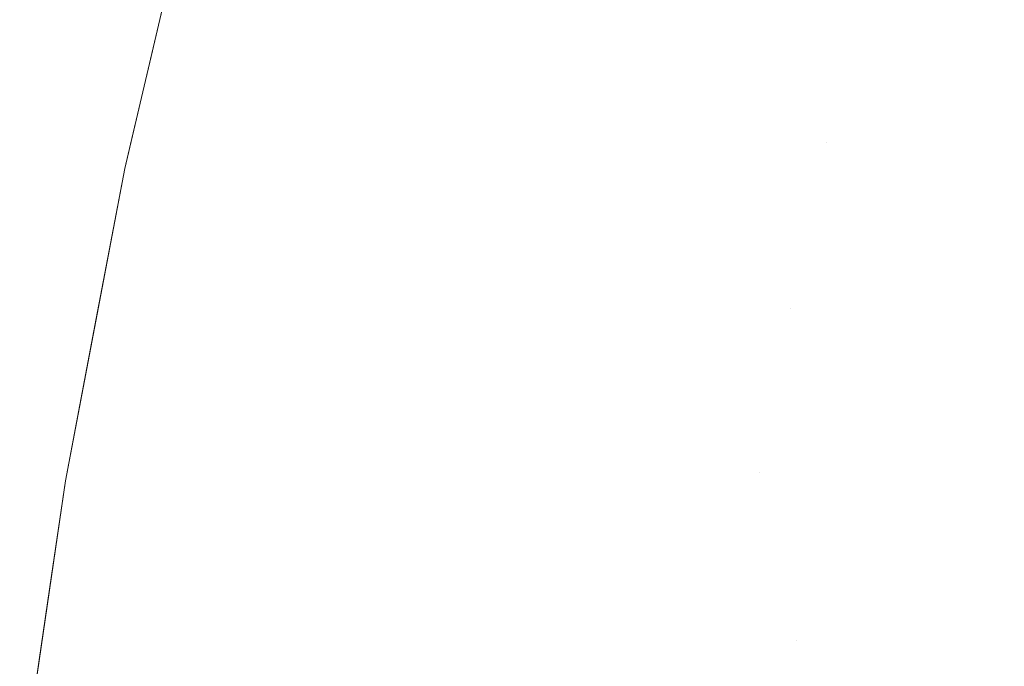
# Model space of a CAD drawing. Header units: centimetres. Extents: x -35.1 to 36.2, y 3.4 to 5.2.
# Tile 56 of 256: x -35.08596 to -35.0759, y 5.11081 to 5.11741. Entities that reach past the tile are written whole.
import ezdxf

# ---------------------------------------------------------------- set-up
doc = ezdxf.new("R2010")
doc.units = ezdxf.units.CM
doc.header["$LTSCALE"] = 2.54
doc.layers.add('Lucido design-1', color=7, linetype='Continuous')

# ---------------------------------------------------------------- blocks, each defined once
blk = doc.blocks.new('Gruppo-4-1')
at = {"color": 7, "linetype": 'Continuous', "lineweight": 9}
for points, invisible_edges in [([(-35.084824, 5.116142, -1872.315514), (-35.084614, 5.117037, -1872.315514), (-35.084135, 5.119079, -1872.915514), (-35.084883, 5.115893, -1872.915514)], 10), ([(-35.084614, 5.117038, -1872.917076), (-35.084883, 5.115893, -1872.915514), (-35.084135, 5.119079, -1872.915514), (-35.084177, 5.118848, -1872.917076)], 13), ([(-35.084614, 5.117037, -1872.315514), (-35.084402, 5.117939, -1872.315514), (-35.084135, 5.119079, -1872.915514)], 10), ([(-35.084177, 5.118848, -1872.917076), (-35.084129, 5.118842, -1872.918638), (-35.084565, 5.117032, -1872.918638), (-35.084614, 5.117038, -1872.917076)], 15), ([(-35.084485, 5.117022, -1872.920199), (-35.084565, 5.117032, -1872.918638), (-35.084129, 5.118842, -1872.918638), (-35.084049, 5.11883, -1872.920199)], 15), ([(-35.084049, 5.11883, -1872.920199), (-35.083937, 5.118814, -1872.921758), (-35.084372, 5.117007, -1872.921758), (-35.084485, 5.117022, -1872.920199)], 15), ([(-35.084228, 5.116989, -1872.923315), (-35.084372, 5.117007, -1872.921758), (-35.083937, 5.118814, -1872.921758), (-35.083793, 5.118794, -1872.923315)], 15), ([(-35.083793, 5.118794, -1872.923315), (-35.083617, 5.118769, -1872.924868), (-35.084051, 5.116967, -1872.924868), (-35.084228, 5.116989, -1872.923315)], 15), ([(-35.083843, 5.11694, -1872.926419), (-35.084051, 5.116967, -1872.924868), (-35.083617, 5.118769, -1872.924868), (-35.083409, 5.11874, -1872.926419)], 15), ([(-35.083409, 5.11874, -1872.926419), (-35.08317, 5.118706, -1872.927965), (-35.083603, 5.116909, -1872.927965), (-35.083843, 5.11694, -1872.926419)], 15), ([(-35.083332, 5.116875, -1872.929507), (-35.083603, 5.116909, -1872.927965), (-35.08317, 5.118706, -1872.927965), (-35.0829, 5.118667, -1872.929507)], 15), ([(-35.0829, 5.118667, -1872.929507), (-35.082599, 5.118625, -1872.931044), (-35.08303, 5.116836, -1872.931044), (-35.083332, 5.116875, -1872.929507)], 15), ([(-35.082696, 5.116794, -1872.932576), (-35.08303, 5.116836, -1872.931044), (-35.082599, 5.118625, -1872.931044), (-35.082266, 5.118577, -1872.932576)], 15), ([(-35.082266, 5.118577, -1872.932576), (-35.081903, 5.118526, -1872.934101), (-35.082332, 5.116747, -1872.934101), (-35.082696, 5.116794, -1872.932576)], 15), ([(-35.081937, 5.116697, -1872.935619), (-35.082332, 5.116747, -1872.934101), (-35.081903, 5.118526, -1872.934101), (-35.08151, 5.11847, -1872.935619)], 15), ([(-35.08151, 5.11847, -1872.935619), (-35.081086, 5.11841, -1872.93713), (-35.081512, 5.116642, -1872.93713), (-35.081937, 5.116697, -1872.935619)], 15), ([(-35.081057, 5.116584, -1872.938634), (-35.081512, 5.116642, -1872.93713), (-35.081086, 5.11841, -1872.93713), (-35.080632, 5.118346, -1872.938634)], 15), ([(-35.080367, 5.117397, -1872.290899), (-35.080149, 5.118277, -1872.290899), (-35.081086, 5.11841, -1872.293898), (-35.081305, 5.117524, -1872.293898)], 15), ([(-35.080632, 5.118346, -1872.938634), (-35.080149, 5.118277, -1872.940129), (-35.080572, 5.116523, -1872.940129), (-35.081057, 5.116584, -1872.938634)], 15), ([(-35.080058, 5.116457, -1872.941616), (-35.080572, 5.116523, -1872.940129), (-35.080149, 5.118277, -1872.940129), (-35.079637, 5.118205, -1872.941616)], 15), ([(-35.079312, 5.117255, -1872.287934), (-35.079096, 5.118128, -1872.287934), (-35.080149, 5.118277, -1872.290899), (-35.080367, 5.117397, -1872.290899)], 15), ([(-35.079637, 5.118205, -1872.941616), (-35.079096, 5.118128, -1872.943094), (-35.079515, 5.116388, -1872.943094), (-35.080058, 5.116457, -1872.941616)], 15), ([(-35.078944, 5.116315, -1872.944562), (-35.079515, 5.116388, -1872.943094), (-35.079096, 5.118128, -1872.943094), (-35.078526, 5.118047, -1872.944562)], 15), ([(-35.078143, 5.117098, -1872.285009), (-35.077929, 5.117962, -1872.285009), (-35.079096, 5.118128, -1872.287934), (-35.079312, 5.117255, -1872.287934)], 15), ([(-35.078526, 5.118047, -1872.944562), (-35.077929, 5.117962, -1872.946019), (-35.078344, 5.116238, -1872.946019), (-35.078944, 5.116315, -1872.944562)], 15), ([(-35.084402, 5.117939, -1872.315514), (-35.084614, 5.117037, -1872.315514), (-35.084565, 5.117032, -1872.31239), (-35.084354, 5.117934, -1872.31239)], 14), ([(-35.084354, 5.117934, -1872.31239), (-35.084565, 5.117032, -1872.31239), (-35.084372, 5.117007, -1872.30927), (-35.084161, 5.117908, -1872.30927)], 15), ([(-35.077717, 5.116158, -1872.947466), (-35.078344, 5.116238, -1872.946019), (-35.077929, 5.117962, -1872.946019), (-35.077304, 5.117874, -1872.947466)], 15), ([(-35.076863, 5.116925, -1872.282125), (-35.076651, 5.117781, -1872.282125), (-35.077929, 5.117962, -1872.285009), (-35.078143, 5.117098, -1872.285009)], 15), ([(-35.084161, 5.117908, -1872.30927), (-35.084372, 5.117007, -1872.30927), (-35.084051, 5.116967, -1872.30616), (-35.083841, 5.117865, -1872.30616)], 15), ([(-35.083841, 5.117865, -1872.30616), (-35.084051, 5.116967, -1872.30616), (-35.083603, 5.116909, -1872.303063), (-35.083393, 5.117805, -1872.303063)], 15), ([(-35.077304, 5.117874, -1872.947466), (-35.076651, 5.117781, -1872.948903), (-35.077062, 5.116075, -1872.948903), (-35.077717, 5.116158, -1872.947466)], 15), ([(-35.083393, 5.117805, -1872.303063), (-35.083603, 5.116909, -1872.303063), (-35.08303, 5.116836, -1872.299984), (-35.082821, 5.117728, -1872.299984)], 15), ([(-35.075266, 5.117585, -1872.95174), (-35.075673, 5.115897, -1872.95174), (-35.077062, 5.116075, -1872.948903), (-35.076651, 5.117781, -1872.948903)], 15), ([(-35.075673, 5.115897, -1872.279288), (-35.075266, 5.117585, -1872.279288), (-35.076651, 5.117781, -1872.282125), (-35.076863, 5.116925, -1872.282125)], 15), ([(-35.082821, 5.117728, -1872.299984), (-35.08303, 5.116836, -1872.299984), (-35.082332, 5.116747, -1872.296927), (-35.082124, 5.117634, -1872.296927)], 15), ([(-35.082124, 5.117634, -1872.296927), (-35.082332, 5.116747, -1872.296927), (-35.081512, 5.116642, -1872.293898), (-35.081305, 5.117524, -1872.293898)], 15), ([(-35.081305, 5.117524, -1872.293898), (-35.081512, 5.116642, -1872.293898), (-35.080572, 5.116523, -1872.290899), (-35.080367, 5.117397, -1872.290899)], 15), ([(-35.080367, 5.117397, -1872.290899), (-35.080572, 5.116523, -1872.290899), (-35.079515, 5.116388, -1872.287934), (-35.079312, 5.117255, -1872.287934)], 15), ([(-35.079312, 5.117255, -1872.287934), (-35.079515, 5.116388, -1872.287934), (-35.078344, 5.116238, -1872.285009), (-35.078143, 5.117098, -1872.285009)], 15), ([(-35.085, 5.11525, -1872.917076), (-35.084883, 5.115893, -1872.915514), (-35.084614, 5.117038, -1872.917076)], 11), ([(-35.084614, 5.117038, -1872.917076), (-35.084565, 5.117032, -1872.918638), (-35.084951, 5.115245, -1872.918638), (-35.085, 5.11525, -1872.917076)], 15), ([(-35.084871, 5.115236, -1872.920199), (-35.084951, 5.115245, -1872.918638), (-35.084565, 5.117032, -1872.918638), (-35.084485, 5.117022, -1872.920199)], 15), ([(-35.084764, 5.116136, -1872.31239), (-35.084565, 5.117032, -1872.31239), (-35.084614, 5.117037, -1872.315514), (-35.084824, 5.116142, -1872.315514)], 11), ([(-35.084571, 5.116112, -1872.30927), (-35.084372, 5.117007, -1872.30927), (-35.084565, 5.117032, -1872.31239), (-35.084764, 5.116136, -1872.31239)], 15), ([(-35.078143, 5.117098, -1872.285009), (-35.078344, 5.116238, -1872.285009), (-35.077717, 5.116158, -1872.283562)], 11), ([(-35.077717, 5.116158, -1872.283562), (-35.077062, 5.116075, -1872.282125), (-35.076863, 5.116925, -1872.282125), (-35.078143, 5.117098, -1872.285009)], 15), ([(-35.084485, 5.117022, -1872.920199), (-35.084372, 5.117007, -1872.921758), (-35.084758, 5.115223, -1872.921758), (-35.084871, 5.115236, -1872.920199)], 15), ([(-35.084613, 5.115206, -1872.923315), (-35.084758, 5.115223, -1872.921758), (-35.084372, 5.117007, -1872.921758), (-35.084228, 5.116989, -1872.923315)], 15), ([(-35.084228, 5.116989, -1872.923315), (-35.084051, 5.116967, -1872.924868), (-35.084436, 5.115186, -1872.924868), (-35.084613, 5.115206, -1872.923315)], 15), ([(-35.08425, 5.116074, -1872.30616), (-35.084051, 5.116967, -1872.30616), (-35.084372, 5.117007, -1872.30927), (-35.084571, 5.116112, -1872.30927)], 15), ([(-35.084227, 5.115162, -1872.926419), (-35.084436, 5.115186, -1872.924868), (-35.084051, 5.116967, -1872.924868), (-35.083843, 5.11694, -1872.926419)], 15), ([(-35.083801, 5.116019, -1872.303063), (-35.083603, 5.116909, -1872.303063), (-35.084051, 5.116967, -1872.30616), (-35.08425, 5.116074, -1872.30616)], 15), ([(-35.083843, 5.11694, -1872.926419), (-35.083603, 5.116909, -1872.927965), (-35.083987, 5.115135, -1872.927965), (-35.084227, 5.115162, -1872.926419)], 15), ([(-35.083715, 5.115104, -1872.929507), (-35.083987, 5.115135, -1872.927965), (-35.083603, 5.116909, -1872.927965), (-35.083332, 5.116875, -1872.929507)], 15), ([(-35.083227, 5.11595, -1872.299984), (-35.08303, 5.116836, -1872.299984), (-35.083603, 5.116909, -1872.303063), (-35.083801, 5.116019, -1872.303063)], 15), ([(-35.083332, 5.116875, -1872.929507), (-35.08303, 5.116836, -1872.931044), (-35.083411, 5.11507, -1872.931044), (-35.083715, 5.115104, -1872.929507)], 15), ([(-35.083077, 5.115032, -1872.932576), (-35.083411, 5.11507, -1872.931044), (-35.08303, 5.116836, -1872.931044), (-35.082696, 5.116794, -1872.932576)], 15), ([(-35.082528, 5.115866, -1872.296927), (-35.082332, 5.116747, -1872.296927), (-35.08303, 5.116836, -1872.299984), (-35.083227, 5.11595, -1872.299984)], 15), ([(-35.076863, 5.116925, -1872.282125), (-35.077062, 5.116075, -1872.282125), (-35.075673, 5.115897, -1872.279288)], 11), ([(-35.082696, 5.116794, -1872.932576), (-35.082332, 5.116747, -1872.934101), (-35.082711, 5.11499, -1872.934101), (-35.083077, 5.115032, -1872.932576)], 15), ([(-35.082315, 5.114945, -1872.935619), (-35.082711, 5.11499, -1872.934101), (-35.082332, 5.116747, -1872.934101), (-35.081937, 5.116697, -1872.935619)], 15), ([(-35.081707, 5.115767, -1872.293898), (-35.081512, 5.116642, -1872.293898), (-35.082332, 5.116747, -1872.296927), (-35.082528, 5.115866, -1872.296927)], 15), ([(-35.081937, 5.116697, -1872.935619), (-35.081512, 5.116642, -1872.93713), (-35.081889, 5.114896, -1872.93713), (-35.082315, 5.114945, -1872.935619)], 15), ([(-35.081433, 5.114845, -1872.938634), (-35.081889, 5.114896, -1872.93713), (-35.081512, 5.116642, -1872.93713), (-35.081057, 5.116584, -1872.938634)], 15), ([(-35.080765, 5.115653, -1872.290899), (-35.080572, 5.116523, -1872.290899), (-35.081512, 5.116642, -1872.293898), (-35.081707, 5.115767, -1872.293898)], 15), ([(-35.081057, 5.116584, -1872.938634), (-35.080572, 5.116523, -1872.940129), (-35.080947, 5.114789, -1872.940129), (-35.081433, 5.114845, -1872.938634)], 15), ([(-35.080431, 5.114731, -1872.941616), (-35.080947, 5.114789, -1872.940129), (-35.080572, 5.116523, -1872.940129), (-35.080058, 5.116457, -1872.941616)], 15), ([(-35.079707, 5.115525, -1872.287934), (-35.079515, 5.116388, -1872.287934), (-35.080572, 5.116523, -1872.290899), (-35.080765, 5.115653, -1872.290899)], 15), ([(-35.080058, 5.116457, -1872.941616), (-35.079515, 5.116388, -1872.943094), (-35.079887, 5.114669, -1872.943094), (-35.080431, 5.114731, -1872.941616)], 15), ([(-35.079314, 5.114604, -1872.944562), (-35.079887, 5.114669, -1872.943094), (-35.079515, 5.116388, -1872.943094), (-35.078944, 5.116315, -1872.944562)], 15), ([(-35.078534, 5.115384, -1872.285009), (-35.078344, 5.116238, -1872.285009), (-35.079515, 5.116388, -1872.287934), (-35.079707, 5.115525, -1872.287934)], 15), ([(-35.078944, 5.116315, -1872.944562), (-35.078344, 5.116238, -1872.946019), (-35.078712, 5.114535, -1872.946019), (-35.079314, 5.114604, -1872.944562)], 15), ([(-35.078083, 5.114464, -1872.947466), (-35.078712, 5.114535, -1872.946019), (-35.078344, 5.116238, -1872.946019), (-35.077717, 5.116158, -1872.947466)], 15), ([(-35.078083, 5.114464, -1872.283562), (-35.077717, 5.116158, -1872.283562), (-35.078344, 5.116238, -1872.285009), (-35.078534, 5.115384, -1872.285009)], 15), ([(-35.084824, 5.116142, -1872.315514), (-35.084883, 5.115893, -1872.315514), (-35.084951, 5.115245, -1872.31239), (-35.084764, 5.116136, -1872.31239)], 14), ([(-35.084764, 5.116136, -1872.31239), (-35.084951, 5.115245, -1872.31239), (-35.084758, 5.115223, -1872.30927), (-35.084571, 5.116112, -1872.30927)], 15), ([(-35.084883, 5.115893, -1872.915514), (-35.084883, 5.115893, -1872.315514), (-35.084824, 5.116142, -1872.315514)], 9), ([(-35.078083, 5.114464, -1872.283562), (-35.077426, 5.114389, -1872.282125), (-35.077062, 5.116075, -1872.282125), (-35.077717, 5.116158, -1872.283562)], 15), ([(-35.077717, 5.116158, -1872.947466), (-35.077062, 5.116075, -1872.948903), (-35.077426, 5.114389, -1872.948903), (-35.078083, 5.114464, -1872.947466)], 15), ([(-35.084571, 5.116112, -1872.30927), (-35.084758, 5.115223, -1872.30927), (-35.084436, 5.115186, -1872.30616), (-35.08425, 5.116074, -1872.30616)], 15), ([(-35.08425, 5.116074, -1872.30616), (-35.084436, 5.115186, -1872.30616), (-35.083987, 5.115135, -1872.303063), (-35.083801, 5.116019, -1872.303063)], 15), ([(-35.076033, 5.11423, -1872.279288), (-35.075673, 5.115897, -1872.279288), (-35.077062, 5.116075, -1872.282125), (-35.077426, 5.114389, -1872.282125)], 15), ([(-35.077426, 5.114389, -1872.948903), (-35.077062, 5.116075, -1872.948903), (-35.075673, 5.115897, -1872.95174), (-35.076033, 5.11423, -1872.95174)], 15), ([(-35.083801, 5.116019, -1872.303063), (-35.083987, 5.115135, -1872.303063), (-35.083411, 5.11507, -1872.299984), (-35.083227, 5.11595, -1872.299984)], 15), ([(-35.083227, 5.11595, -1872.299984), (-35.083411, 5.11507, -1872.299984), (-35.082711, 5.11499, -1872.296927), (-35.082528, 5.115866, -1872.296927)], 15), ([(-35.085341, 5.113484, -1872.315514), (-35.085174, 5.114363, -1872.315514), (-35.084883, 5.115893, -1872.915514), (-35.085489, 5.112707, -1872.915514)], 10), ([(-35.085337, 5.113485, -1872.917076), (-35.085489, 5.112707, -1872.915514), (-35.084883, 5.115893, -1872.915514), (-35.085, 5.11525, -1872.917076)], 13), ([(-35.085126, 5.114359, -1872.31239), (-35.084951, 5.115245, -1872.31239), (-35.084883, 5.115893, -1872.315514), (-35.085174, 5.114363, -1872.315514)], 11), ([(-35.085174, 5.114363, -1872.315514), (-35.084883, 5.115893, -1872.315514), (-35.084883, 5.115893, -1872.915514)], 10), ([(-35.082528, 5.115866, -1872.296927), (-35.082711, 5.11499, -1872.296927), (-35.081889, 5.114896, -1872.293898), (-35.081707, 5.115767, -1872.293898)], 15), ([(-35.074535, 5.11406, -1872.276499), (-35.07418, 5.115707, -1872.276499), (-35.075673, 5.115897, -1872.279288), (-35.076033, 5.11423, -1872.279288)], 15), ([(-35.076033, 5.11423, -1872.95174), (-35.075673, 5.115897, -1872.95174), (-35.07418, 5.115707, -1872.954529), (-35.074535, 5.11406, -1872.954529)], 15), ([(-35.081707, 5.115767, -1872.293898), (-35.081889, 5.114896, -1872.293898), (-35.080947, 5.114789, -1872.290899), (-35.080765, 5.115653, -1872.290899)], 15), ([(-35.080765, 5.115653, -1872.290899), (-35.080947, 5.114789, -1872.290899), (-35.079887, 5.114669, -1872.287934), (-35.079707, 5.115525, -1872.287934)], 15), ([(-35.079707, 5.115525, -1872.287934), (-35.079887, 5.114669, -1872.287934), (-35.078712, 5.114535, -1872.285009), (-35.078534, 5.115384, -1872.285009)], 15), ([(-35.078534, 5.115384, -1872.285009), (-35.078712, 5.114535, -1872.285009), (-35.078083, 5.114464, -1872.283562)], 11), ([(-35.085, 5.11525, -1872.917076), (-35.084951, 5.115245, -1872.918638), (-35.085289, 5.11348, -1872.918638), (-35.085337, 5.113485, -1872.917076)], 15), ([(-35.085208, 5.113472, -1872.920199), (-35.085289, 5.11348, -1872.918638), (-35.084951, 5.115245, -1872.918638), (-35.084871, 5.115236, -1872.920199)], 15), ([(-35.084871, 5.115236, -1872.920199), (-35.084758, 5.115223, -1872.921758), (-35.085095, 5.11346, -1872.921758), (-35.085208, 5.113472, -1872.920199)], 15), ([(-35.084932, 5.114339, -1872.30927), (-35.084758, 5.115223, -1872.30927), (-35.084951, 5.115245, -1872.31239), (-35.085126, 5.114359, -1872.31239)], 15), ([(-35.08495, 5.113446, -1872.923315), (-35.085095, 5.11346, -1872.921758), (-35.084758, 5.115223, -1872.921758), (-35.084613, 5.115206, -1872.923315)], 15), ([(-35.08461, 5.114304, -1872.30616), (-35.084436, 5.115186, -1872.30616), (-35.084758, 5.115223, -1872.30927), (-35.084932, 5.114339, -1872.30927)], 15), ([(-35.084613, 5.115206, -1872.923315), (-35.084436, 5.115186, -1872.924868), (-35.084772, 5.113428, -1872.924868), (-35.08495, 5.113446, -1872.923315)], 15), ([(-35.084563, 5.113407, -1872.926419), (-35.084772, 5.113428, -1872.924868), (-35.084436, 5.115186, -1872.924868), (-35.084227, 5.115162, -1872.926419)], 15), ([(-35.08416, 5.114256, -1872.303063), (-35.083987, 5.115135, -1872.303063), (-35.084436, 5.115186, -1872.30616), (-35.08461, 5.114304, -1872.30616)], 15), ([(-35.084227, 5.115162, -1872.926419), (-35.083987, 5.115135, -1872.927965), (-35.084322, 5.113383, -1872.927965), (-35.084563, 5.113407, -1872.926419)], 15), ([(-35.084049, 5.113356, -1872.929507), (-35.084322, 5.113383, -1872.927965), (-35.083987, 5.115135, -1872.927965), (-35.083715, 5.115104, -1872.929507)], 15), ([(-35.083584, 5.114195, -1872.299984), (-35.083411, 5.11507, -1872.299984), (-35.083987, 5.115135, -1872.303063), (-35.08416, 5.114256, -1872.303063)], 15), ([(-35.083715, 5.115104, -1872.929507), (-35.083411, 5.11507, -1872.931044), (-35.083745, 5.113325, -1872.931044), (-35.084049, 5.113356, -1872.929507)], 15), ([(-35.08341, 5.113292, -1872.932576), (-35.083745, 5.113325, -1872.931044), (-35.083411, 5.11507, -1872.931044), (-35.083077, 5.115032, -1872.932576)], 15), ([(-35.082883, 5.11412, -1872.296927), (-35.082711, 5.11499, -1872.296927), (-35.083411, 5.11507, -1872.299984), (-35.083584, 5.114195, -1872.299984)], 15), ([(-35.083077, 5.115032, -1872.932576), (-35.082711, 5.11499, -1872.934101), (-35.083043, 5.113255, -1872.934101), (-35.08341, 5.113292, -1872.932576)], 15), ([(-35.082646, 5.113215, -1872.935619), (-35.083043, 5.113255, -1872.934101), (-35.082711, 5.11499, -1872.934101), (-35.082315, 5.114945, -1872.935619)], 15), ([(-35.08206, 5.114032, -1872.293898), (-35.081889, 5.114896, -1872.293898), (-35.082711, 5.11499, -1872.296927), (-35.082883, 5.11412, -1872.296927)], 15), ([(-35.082315, 5.114945, -1872.935619), (-35.081889, 5.114896, -1872.93713), (-35.082219, 5.113172, -1872.93713), (-35.082646, 5.113215, -1872.935619)], 15), ([(-35.081761, 5.113127, -1872.938634), (-35.082219, 5.113172, -1872.93713), (-35.081889, 5.114896, -1872.93713), (-35.081433, 5.114845, -1872.938634)], 15), ([(-35.081116, 5.113931, -1872.290899), (-35.080947, 5.114789, -1872.290899), (-35.081889, 5.114896, -1872.293898), (-35.08206, 5.114032, -1872.293898)], 15), ([(-35.081433, 5.114845, -1872.938634), (-35.080947, 5.114789, -1872.940129), (-35.081274, 5.113078, -1872.940129), (-35.081761, 5.113127, -1872.938634)], 15), ([(-35.080757, 5.113026, -1872.941616), (-35.081274, 5.113078, -1872.940129), (-35.080947, 5.114789, -1872.940129), (-35.080431, 5.114731, -1872.941616)], 15), ([(-35.080055, 5.113817, -1872.287934), (-35.079887, 5.114669, -1872.287934), (-35.080947, 5.114789, -1872.290899), (-35.081116, 5.113931, -1872.290899)], 15), ([(-35.080431, 5.114731, -1872.941616), (-35.079887, 5.114669, -1872.943094), (-35.080211, 5.112972, -1872.943094), (-35.080757, 5.113026, -1872.941616)], 15), ([(-35.079637, 5.112914, -1872.944562), (-35.080211, 5.112972, -1872.943094), (-35.079887, 5.114669, -1872.943094), (-35.079314, 5.114604, -1872.944562)], 15), ([(-35.078879, 5.113692, -1872.285009), (-35.078712, 5.114535, -1872.285009), (-35.079887, 5.114669, -1872.287934), (-35.080055, 5.113817, -1872.287934)], 15), ([(-35.079314, 5.114604, -1872.944562), (-35.078712, 5.114535, -1872.946019), (-35.079034, 5.112854, -1872.946019), (-35.079637, 5.112914, -1872.944562)], 15), ([(-35.078403, 5.11279, -1872.947466), (-35.079034, 5.112854, -1872.946019), (-35.078712, 5.114535, -1872.946019), (-35.078083, 5.114464, -1872.947466)], 15), ([(-35.078403, 5.11279, -1872.283562), (-35.078083, 5.114464, -1872.283562), (-35.078712, 5.114535, -1872.285009), (-35.078879, 5.113692, -1872.285009)], 15), ([(-35.078403, 5.11279, -1872.283562), (-35.077745, 5.112725, -1872.282125), (-35.077426, 5.114389, -1872.282125), (-35.078083, 5.114464, -1872.283562)], 15), ([(-35.078083, 5.114464, -1872.947466), (-35.077426, 5.114389, -1872.948903), (-35.077745, 5.112725, -1872.948903), (-35.078403, 5.11279, -1872.947466)], 15), ([(-35.085174, 5.114363, -1872.315514), (-35.085341, 5.113484, -1872.315514), (-35.085289, 5.11348, -1872.31239), (-35.085126, 5.114359, -1872.31239)], 14), ([(-35.085126, 5.114359, -1872.31239), (-35.085289, 5.11348, -1872.31239), (-35.085095, 5.11346, -1872.30927), (-35.084932, 5.114339, -1872.30927)], 15), ([(-35.084932, 5.114339, -1872.30927), (-35.085095, 5.11346, -1872.30927), (-35.084772, 5.113428, -1872.30616), (-35.08461, 5.114304, -1872.30616)], 15), ([(-35.077426, 5.114389, -1872.282125), (-35.077745, 5.112725, -1872.282125), (-35.076348, 5.112585, -1872.279288), (-35.076033, 5.11423, -1872.279288)], 15), ([(-35.076033, 5.11423, -1872.95174), (-35.076348, 5.112585, -1872.95174), (-35.077745, 5.112725, -1872.948903), (-35.077426, 5.114389, -1872.948903)], 15), ([(-35.08461, 5.114304, -1872.30616), (-35.084772, 5.113428, -1872.30616), (-35.084322, 5.113383, -1872.303063), (-35.08416, 5.114256, -1872.303063)], 15), ([(-35.08416, 5.114256, -1872.303063), (-35.084322, 5.113383, -1872.303063), (-35.083745, 5.113325, -1872.299984), (-35.083584, 5.114195, -1872.299984)], 15), ([(-35.076033, 5.11423, -1872.279288), (-35.076348, 5.112585, -1872.279288), (-35.074846, 5.112434, -1872.276499), (-35.074535, 5.11406, -1872.276499)], 15), ([(-35.074535, 5.11406, -1872.954529), (-35.074846, 5.112434, -1872.954529), (-35.076348, 5.112585, -1872.95174), (-35.076033, 5.11423, -1872.95174)], 15), ([(-35.083584, 5.114195, -1872.299984), (-35.083745, 5.113325, -1872.299984), (-35.083043, 5.113255, -1872.296927), (-35.082883, 5.11412, -1872.296927)], 15), ([(-35.082883, 5.11412, -1872.296927), (-35.083043, 5.113255, -1872.296927), (-35.082219, 5.113172, -1872.293898), (-35.08206, 5.114032, -1872.293898)], 15), ([(-35.08206, 5.114032, -1872.293898), (-35.082219, 5.113172, -1872.293898), (-35.081274, 5.113078, -1872.290899), (-35.081116, 5.113931, -1872.290899)], 15), ([(-35.081116, 5.113931, -1872.290899), (-35.081274, 5.113078, -1872.290899), (-35.080211, 5.112972, -1872.287934), (-35.080055, 5.113817, -1872.287934)], 15), ([(-35.080055, 5.113817, -1872.287934), (-35.080211, 5.112972, -1872.287934), (-35.079034, 5.112854, -1872.285009), (-35.078879, 5.113692, -1872.285009)], 15), ([(-35.078879, 5.113692, -1872.285009), (-35.079034, 5.112854, -1872.285009), (-35.078403, 5.11279, -1872.283562)], 11), ([(-35.085629, 5.111742, -1872.917076), (-35.085489, 5.112707, -1872.915514), (-35.085337, 5.113485, -1872.917076)], 11), ([(-35.085337, 5.113485, -1872.917076), (-35.085289, 5.11348, -1872.918638), (-35.08558, 5.111738, -1872.918638), (-35.085629, 5.111742, -1872.917076)], 15), ([(-35.085499, 5.111731, -1872.920199), (-35.08558, 5.111738, -1872.918638), (-35.085289, 5.11348, -1872.918638), (-35.085208, 5.113472, -1872.920199)], 15), ([(-35.085208, 5.113472, -1872.920199), (-35.085095, 5.11346, -1872.921758), (-35.085386, 5.111721, -1872.921758), (-35.085499, 5.111731, -1872.920199)], 15), ([(-35.08544, 5.112606, -1872.31239), (-35.085289, 5.11348, -1872.31239), (-35.085341, 5.113484, -1872.315514), (-35.085489, 5.112707, -1872.315514)], 11), ([(-35.085489, 5.112707, -1872.915514), (-35.085489, 5.112707, -1872.315514), (-35.085341, 5.113484, -1872.315514)], 9), ([(-35.085246, 5.112588, -1872.30927), (-35.085095, 5.11346, -1872.30927), (-35.085289, 5.11348, -1872.31239), (-35.08544, 5.112606, -1872.31239)], 15), ([(-35.08524, 5.111709, -1872.923315), (-35.085386, 5.111721, -1872.921758), (-35.085095, 5.11346, -1872.921758), (-35.08495, 5.113446, -1872.923315)], 15), ([(-35.084923, 5.112558, -1872.30616), (-35.084772, 5.113428, -1872.30616), (-35.085095, 5.11346, -1872.30927), (-35.085246, 5.112588, -1872.30927)], 15), ([(-35.08495, 5.113446, -1872.923315), (-35.084772, 5.113428, -1872.924868), (-35.085062, 5.111693, -1872.924868), (-35.08524, 5.111709, -1872.923315)], 15), ([(-35.084853, 5.111675, -1872.926419), (-35.085062, 5.111693, -1872.924868), (-35.084772, 5.113428, -1872.924868), (-35.084563, 5.113407, -1872.926419)], 15), ([(-35.084472, 5.112516, -1872.303063), (-35.084322, 5.113383, -1872.303063), (-35.084772, 5.113428, -1872.30616), (-35.084923, 5.112558, -1872.30616)], 15), ([(-35.084563, 5.113407, -1872.926419), (-35.084322, 5.113383, -1872.927965), (-35.084611, 5.111654, -1872.927965), (-35.084853, 5.111675, -1872.926419)], 15), ([(-35.084338, 5.11163, -1872.929507), (-35.084611, 5.111654, -1872.927965), (-35.084322, 5.113383, -1872.927965), (-35.084049, 5.113356, -1872.929507)], 15), ([(-35.083894, 5.112462, -1872.299984), (-35.083745, 5.113325, -1872.299984), (-35.084322, 5.113383, -1872.303063), (-35.084472, 5.112516, -1872.303063)], 15), ([(-35.084049, 5.113356, -1872.929507), (-35.083745, 5.113325, -1872.931044), (-35.084033, 5.111604, -1872.931044), (-35.084338, 5.11163, -1872.929507)], 15), ([(-35.083697, 5.111575, -1872.932576), (-35.084033, 5.111604, -1872.931044), (-35.083745, 5.113325, -1872.931044), (-35.08341, 5.113292, -1872.932576)], 15), ([(-35.083192, 5.112396, -1872.296927), (-35.083043, 5.113255, -1872.296927), (-35.083745, 5.113325, -1872.299984), (-35.083894, 5.112462, -1872.299984)], 15), ([(-35.08341, 5.113292, -1872.932576), (-35.083043, 5.113255, -1872.934101), (-35.08333, 5.111543, -1872.934101), (-35.083697, 5.111575, -1872.932576)], 15), ([(-35.082932, 5.111508, -1872.935619), (-35.08333, 5.111543, -1872.934101), (-35.083043, 5.113255, -1872.934101), (-35.082646, 5.113215, -1872.935619)], 15), ([(-35.082367, 5.112319, -1872.293898), (-35.082219, 5.113172, -1872.293898), (-35.083043, 5.113255, -1872.296927), (-35.083192, 5.112396, -1872.296927)], 15), ([(-35.082646, 5.113215, -1872.935619), (-35.082219, 5.113172, -1872.93713), (-35.082503, 5.111471, -1872.93713), (-35.082932, 5.111508, -1872.935619)], 15), ([(-35.082045, 5.111431, -1872.938634), (-35.082503, 5.111471, -1872.93713), (-35.082219, 5.113172, -1872.93713), (-35.081761, 5.113127, -1872.938634)], 15), ([(-35.081421, 5.112231, -1872.290899), (-35.081274, 5.113078, -1872.290899), (-35.082219, 5.113172, -1872.293898), (-35.082367, 5.112319, -1872.293898)], 15), ([(-35.081761, 5.113127, -1872.938634), (-35.081274, 5.113078, -1872.940129), (-35.081556, 5.111389, -1872.940129), (-35.082045, 5.111431, -1872.938634)], 15), ([(-35.081038, 5.111344, -1872.941616), (-35.081556, 5.111389, -1872.940129), (-35.081274, 5.113078, -1872.940129), (-35.080757, 5.113026, -1872.941616)], 15), ([(-35.080357, 5.112131, -1872.287934), (-35.080211, 5.112972, -1872.287934), (-35.081274, 5.113078, -1872.290899), (-35.081421, 5.112231, -1872.290899)], 15), ([(-35.080757, 5.113026, -1872.941616), (-35.080211, 5.112972, -1872.943094), (-35.080491, 5.111296, -1872.943094), (-35.081038, 5.111344, -1872.941616)], 15), ([(-35.079916, 5.111246, -1872.944562), (-35.080491, 5.111296, -1872.943094), (-35.080211, 5.112972, -1872.943094), (-35.079637, 5.112914, -1872.944562)], 15), ([(-35.079178, 5.112021, -1872.285009), (-35.079034, 5.112854, -1872.285009), (-35.080211, 5.112972, -1872.287934), (-35.080357, 5.112131, -1872.287934)], 15), ([(-35.079637, 5.112914, -1872.944562), (-35.079034, 5.112854, -1872.946019), (-35.079311, 5.111194, -1872.946019), (-35.079916, 5.111246, -1872.944562)], 15), ([(-35.078019, 5.111082, -1872.948903), (-35.079311, 5.111194, -1872.946019), (-35.079034, 5.112854, -1872.946019), (-35.078403, 5.11279, -1872.947466)], 15), ([(-35.078019, 5.111082, -1872.282125), (-35.078403, 5.11279, -1872.283562), (-35.079034, 5.112854, -1872.285009), (-35.079178, 5.112021, -1872.285009)], 15), ([(-35.085757, 5.110879, -1872.315514), (-35.085631, 5.111742, -1872.315514), (-35.085489, 5.112707, -1872.915514), (-35.085957, 5.109521, -1872.915514)], 10), ([(-35.085876, 5.110023, -1872.917076), (-35.085957, 5.109521, -1872.915514), (-35.085489, 5.112707, -1872.915514), (-35.085629, 5.111742, -1872.917076)], 13), ([(-35.085489, 5.112707, -1872.315514), (-35.085631, 5.111742, -1872.315514), (-35.08558, 5.111738, -1872.31239), (-35.08544, 5.112606, -1872.31239)], 14), ([(-35.085631, 5.111742, -1872.315514), (-35.085489, 5.112707, -1872.315514), (-35.085489, 5.112707, -1872.915514)], 10), ([(-35.078019, 5.111082, -1872.282125), (-35.077745, 5.112725, -1872.282125), (-35.078403, 5.11279, -1872.283562)], 11), ([(-35.078403, 5.11279, -1872.947466), (-35.077745, 5.112725, -1872.948903), (-35.078019, 5.111082, -1872.948903)], 11), ([(-35.076619, 5.11096, -1872.279288), (-35.076348, 5.112585, -1872.279288), (-35.077745, 5.112725, -1872.282125), (-35.078019, 5.111082, -1872.282125)], 15), ([(-35.078019, 5.111082, -1872.948903), (-35.077745, 5.112725, -1872.948903), (-35.076348, 5.112585, -1872.95174), (-35.076619, 5.11096, -1872.95174)], 15), ([(-35.08544, 5.112606, -1872.31239), (-35.08558, 5.111738, -1872.31239), (-35.085386, 5.111721, -1872.30927), (-35.085246, 5.112588, -1872.30927)], 15), ([(-35.085246, 5.112588, -1872.30927), (-35.085386, 5.111721, -1872.30927), (-35.085062, 5.111693, -1872.30616), (-35.084923, 5.112558, -1872.30616)], 15), ([(-35.084923, 5.112558, -1872.30616), (-35.085062, 5.111693, -1872.30616), (-35.084611, 5.111654, -1872.303063), (-35.084472, 5.112516, -1872.303063)], 15), ([(-35.084472, 5.112516, -1872.303063), (-35.084611, 5.111654, -1872.303063), (-35.084033, 5.111604, -1872.299984), (-35.083894, 5.112462, -1872.299984)], 15), ([(-35.075114, 5.11083, -1872.276499), (-35.074846, 5.112434, -1872.276499), (-35.076348, 5.112585, -1872.279288), (-35.076619, 5.11096, -1872.279288)], 15), ([(-35.076619, 5.11096, -1872.95174), (-35.076348, 5.112585, -1872.95174), (-35.074846, 5.112434, -1872.954529), (-35.075114, 5.11083, -1872.954529)], 15), ([(-35.083894, 5.112462, -1872.299984), (-35.084033, 5.111604, -1872.299984), (-35.08333, 5.111543, -1872.296927), (-35.083192, 5.112396, -1872.296927)], 15), ([(-35.083192, 5.112396, -1872.296927), (-35.08333, 5.111543, -1872.296927), (-35.082503, 5.111471, -1872.293898), (-35.082367, 5.112319, -1872.293898)], 15), ([(-35.082367, 5.112319, -1872.293898), (-35.082503, 5.111471, -1872.293898), (-35.081556, 5.111389, -1872.290899), (-35.081421, 5.112231, -1872.290899)], 15), ([(-35.081421, 5.112231, -1872.290899), (-35.081556, 5.111389, -1872.290899), (-35.080491, 5.111296, -1872.287934), (-35.080357, 5.112131, -1872.287934)], 15), ([(-35.080357, 5.112131, -1872.287934), (-35.080491, 5.111296, -1872.287934), (-35.079311, 5.111194, -1872.285009), (-35.079178, 5.112021, -1872.285009)], 15), ([(-35.079178, 5.112021, -1872.285009), (-35.079311, 5.111194, -1872.285009), (-35.078019, 5.111082, -1872.282125)], 11), ([(-35.085629, 5.111742, -1872.917076), (-35.08558, 5.111738, -1872.918638), (-35.085827, 5.11002, -1872.918638), (-35.085876, 5.110023, -1872.917076)], 15), ([(-35.085746, 5.110014, -1872.920199), (-35.085827, 5.11002, -1872.918638), (-35.08558, 5.111738, -1872.918638), (-35.085499, 5.111731, -1872.920199)], 15), ([(-35.085709, 5.110876, -1872.31239), (-35.08558, 5.111738, -1872.31239), (-35.085631, 5.111742, -1872.315514), (-35.085757, 5.110879, -1872.315514)], 11), ([(-35.085499, 5.111731, -1872.920199), (-35.085386, 5.111721, -1872.921758), (-35.085632, 5.110005, -1872.921758), (-35.085746, 5.110014, -1872.920199)], 15), ([(-35.085514, 5.11086, -1872.30927), (-35.085386, 5.111721, -1872.30927), (-35.08558, 5.111738, -1872.31239), (-35.085709, 5.110876, -1872.31239)], 15), ([(-35.085486, 5.109994, -1872.923315), (-35.085632, 5.110005, -1872.921758), (-35.085386, 5.111721, -1872.921758), (-35.08524, 5.111709, -1872.923315)], 15), ([(-35.085191, 5.110834, -1872.30616), (-35.085062, 5.111693, -1872.30616), (-35.085386, 5.111721, -1872.30927), (-35.085514, 5.11086, -1872.30927)], 15), ([(-35.08524, 5.111709, -1872.923315), (-35.085062, 5.111693, -1872.924868), (-35.085308, 5.109981, -1872.924868), (-35.085486, 5.109994, -1872.923315)], 15), ([(-35.085098, 5.109966, -1872.926419), (-35.085308, 5.109981, -1872.924868), (-35.085062, 5.111693, -1872.924868), (-35.084853, 5.111675, -1872.926419)], 15), ([(-35.084739, 5.110798, -1872.303063), (-35.084611, 5.111654, -1872.303063), (-35.085062, 5.111693, -1872.30616), (-35.085191, 5.110834, -1872.30616)], 15), ([(-35.084853, 5.111675, -1872.926419), (-35.084611, 5.111654, -1872.927965), (-35.084856, 5.109948, -1872.927965), (-35.085098, 5.109966, -1872.926419)], 15), ([(-35.084582, 5.109928, -1872.929507), (-35.084856, 5.109948, -1872.927965), (-35.084611, 5.111654, -1872.927965), (-35.084338, 5.11163, -1872.929507)], 15), ([(-35.08416, 5.110752, -1872.299984), (-35.084033, 5.111604, -1872.299984), (-35.084611, 5.111654, -1872.303063), (-35.084739, 5.110798, -1872.303063)], 15), ([(-35.084338, 5.11163, -1872.929507), (-35.084033, 5.111604, -1872.931044), (-35.084277, 5.109905, -1872.931044), (-35.084582, 5.109928, -1872.929507)], 15), ([(-35.08394, 5.10988, -1872.932576), (-35.084277, 5.109905, -1872.931044), (-35.084033, 5.111604, -1872.931044), (-35.083697, 5.111575, -1872.932576)], 15), ([(-35.083456, 5.110695, -1872.296927), (-35.08333, 5.111543, -1872.296927), (-35.084033, 5.111604, -1872.299984), (-35.08416, 5.110752, -1872.299984)], 15), ([(-35.083697, 5.111575, -1872.932576), (-35.08333, 5.111543, -1872.934101), (-35.083572, 5.109853, -1872.934101), (-35.08394, 5.10988, -1872.932576)], 15), ([(-35.083174, 5.109824, -1872.935619), (-35.083572, 5.109853, -1872.934101), (-35.08333, 5.111543, -1872.934101), (-35.082932, 5.111508, -1872.935619)], 15), ([(-35.082629, 5.110629, -1872.293898), (-35.082503, 5.111471, -1872.293898), (-35.08333, 5.111543, -1872.296927), (-35.083456, 5.110695, -1872.296927)], 15), ([(-35.082932, 5.111508, -1872.935619), (-35.082503, 5.111471, -1872.93713), (-35.082744, 5.109792, -1872.93713), (-35.083174, 5.109824, -1872.935619)], 15), ([(-35.082285, 5.109758, -1872.938634), (-35.082744, 5.109792, -1872.93713), (-35.082503, 5.111471, -1872.93713), (-35.082045, 5.111431, -1872.938634)], 15), ([(-35.081681, 5.110553, -1872.290899), (-35.081556, 5.111389, -1872.290899), (-35.082503, 5.111471, -1872.293898), (-35.082629, 5.110629, -1872.293898)], 15), ([(-35.082045, 5.111431, -1872.938634), (-35.081556, 5.111389, -1872.940129), (-35.081796, 5.109722, -1872.940129), (-35.082285, 5.109758, -1872.938634)], 15), ([(-35.081277, 5.109684, -1872.941616), (-35.081796, 5.109722, -1872.940129), (-35.081556, 5.111389, -1872.940129), (-35.081038, 5.111344, -1872.941616)], 15), ([(-35.080615, 5.110467, -1872.287934), (-35.080491, 5.111296, -1872.287934), (-35.081556, 5.111389, -1872.290899), (-35.081681, 5.110553, -1872.290899)], 15), ([(-35.081038, 5.111344, -1872.941616), (-35.080491, 5.111296, -1872.943094), (-35.080729, 5.109644, -1872.943094), (-35.081277, 5.109684, -1872.941616)], 15), ([(-35.080152, 5.109601, -1872.944562), (-35.080729, 5.109644, -1872.943094), (-35.080491, 5.111296, -1872.943094), (-35.079916, 5.111246, -1872.944562)], 15), ([(-35.079434, 5.110373, -1872.285009), (-35.079311, 5.111194, -1872.285009), (-35.080491, 5.111296, -1872.287934), (-35.080615, 5.110467, -1872.287934)], 15), ([(-35.079916, 5.111246, -1872.944562), (-35.079311, 5.111194, -1872.946019), (-35.079546, 5.109557, -1872.946019), (-35.080152, 5.109601, -1872.944562)], 15), ([(-35.078019, 5.111082, -1872.948903), (-35.078252, 5.109461, -1872.948903), (-35.079546, 5.109557, -1872.946019), (-35.079311, 5.111194, -1872.946019)], 15), ([(-35.078252, 5.109461, -1872.282125), (-35.078019, 5.111082, -1872.282125), (-35.079311, 5.111194, -1872.285009), (-35.079434, 5.110373, -1872.285009)], 15), ([(-35.078019, 5.111082, -1872.282125), (-35.078252, 5.109461, -1872.282125), (-35.076849, 5.109358, -1872.279288), (-35.076619, 5.11096, -1872.279288)], 15), ([(-35.076619, 5.11096, -1872.95174), (-35.076849, 5.109358, -1872.95174), (-35.078252, 5.109461, -1872.948903), (-35.078019, 5.111082, -1872.948903)], 15), ([(-35.076619, 5.11096, -1872.279288), (-35.076849, 5.109358, -1872.279288), (-35.075342, 5.109247, -1872.276499), (-35.075114, 5.11083, -1872.276499)], 15), ([(-35.075114, 5.11083, -1872.954529), (-35.075342, 5.109247, -1872.954529), (-35.076849, 5.109358, -1872.95174), (-35.076619, 5.11096, -1872.95174)], 15), ([(-35.085957, 5.109521, -1872.915514), (-35.085957, 5.109521, -1872.315514), (-35.085883, 5.110023, -1872.315514), (-35.085757, 5.110879, -1872.315514)], 9), ([(-35.085757, 5.110879, -1872.315514), (-35.085883, 5.110023, -1872.315514), (-35.085827, 5.11002, -1872.31239), (-35.085709, 5.110876, -1872.31239)], 14), ([(-35.085709, 5.110876, -1872.31239), (-35.085827, 5.11002, -1872.31239), (-35.085632, 5.110005, -1872.30927), (-35.085514, 5.11086, -1872.30927)], 15), ([(-35.085514, 5.11086, -1872.30927), (-35.085632, 5.110005, -1872.30927), (-35.085308, 5.109981, -1872.30616), (-35.085191, 5.110834, -1872.30616)], 15), ([(-35.085191, 5.110834, -1872.30616), (-35.085308, 5.109981, -1872.30616), (-35.084856, 5.109948, -1872.303063), (-35.084739, 5.110798, -1872.303063)], 15)]:
    blk.add_3dface(points, dxfattribs=dict(at, invisible_edges=invisible_edges))

msp = doc.modelspace()

# ---------------------------------------------------------------- block references
at = {"layer": 'Lucido design-1', "color": 7}
msp.add_blockref('Gruppo-4-1', (0, 0), dxfattribs=at)

doc.saveas('drawing.dxf')
